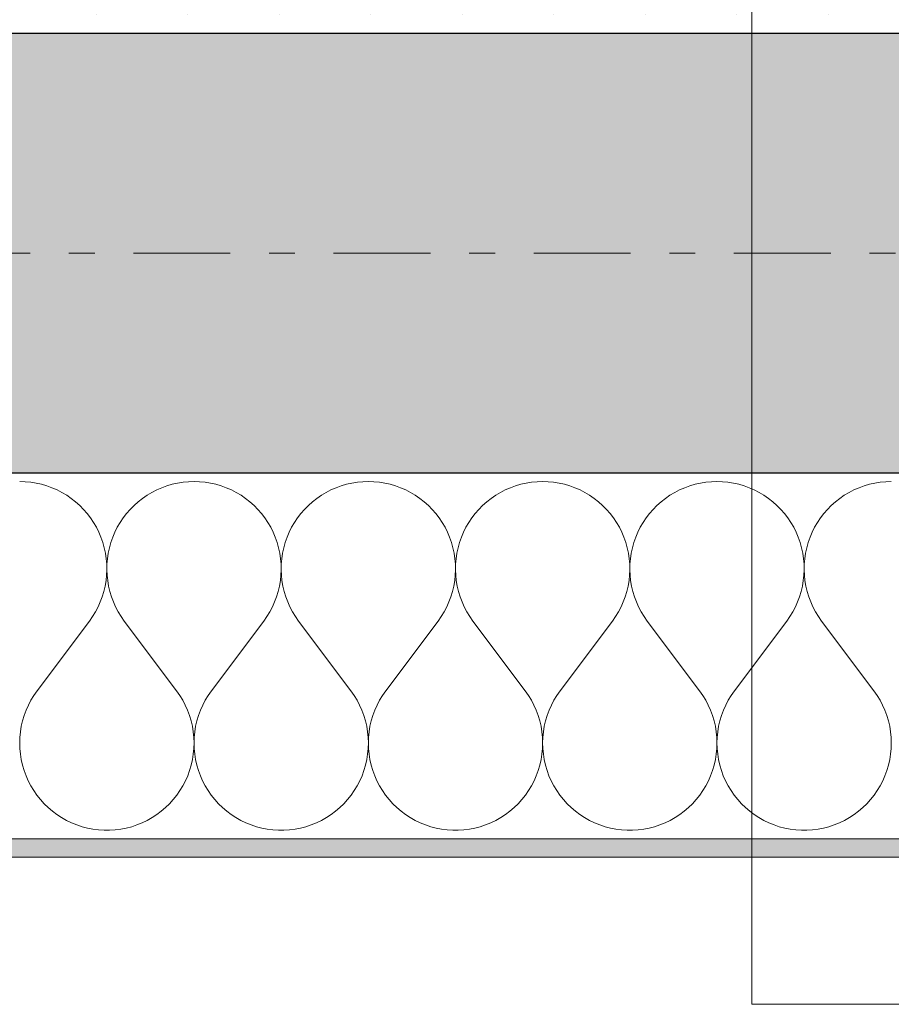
# Model space of a CAD drawing. Extents: x 100 to 2982, y 37 to 2050.
# Tile 68 of 130: x 1817 to 1865, y 566 to 620. Entities that reach past the tile are written whole.
import ezdxf
from ezdxf.xclip import XClip

# ---------------------------------------------------------------- set-up
doc = ezdxf.new("R2010")
doc.units = 0
doc.header["$MEASUREMENT"] = 0
doc.header["$XCLIPFRAME"] = 0
doc.linetypes.add('Przerywana podwójnie', pattern=[54.680554, 26.458333, -10.583333, 7.055556, -10.583333])
for name, color, linetype in [('410-K Osie', 7, 'Continuous'), ('420-K Ściany', 7, 'Continuous'), ('820-G Rysunki Obrazki', 7, 'Continuous')]:
    doc.layers.add(name, color=color, linetype=linetype)
doc.linetypes.add('Fala', pattern='A,0,[1,103_K_01 RZUT PARTERU1.Shx,S=0.223986,R=0,X=0,Y=0],-28.222222,0', length=28.222222)
pattern_1 = [(0, (-18316.349, -206.5255), (0, 8.660254), [0, -5]), (0, (-18313.849, -202.195), (0, 8.660254), [0, -5])]

# ---------------------------------------------------------------- blocks, each defined once
blk = doc.blocks.new('*X8')
at = {"layer": '420-K Ściany', "color": 174, "linetype": 'Continuous', "lineweight": 5, "ltscale": 0.2}
for p, q in [((1817.286, 595.023), (1816.984, 595.033)), ((1817.585, 594.995), (1817.286, 595.023)), ((1817.883, 594.947), (1817.585, 594.995)), ((1818.177, 594.881), (1817.883, 594.947)), ((1818.466, 594.796), (1818.177, 594.881)), ((1825.316, 594.881), (1825.027, 594.796)), ((1825.61, 594.947), (1825.316, 594.881)), ((1825.907, 594.995), (1825.61, 594.947)), ((1826.207, 595.023), (1825.907, 594.995)), ((1826.508, 595.033), (1826.207, 595.023)), ((1826.809, 595.023), (1826.508, 595.033)), ((1827.109, 594.995), (1826.809, 595.023)), ((1827.407, 594.947), (1827.109, 594.995)), ((1827.701, 594.881), (1827.407, 594.947)), ((1827.99, 594.796), (1827.701, 594.881)), ((1834.84, 594.881), (1834.551, 594.796)), ((1835.134, 594.947), (1834.84, 594.881)), ((1835.431, 594.995), (1835.134, 594.947)), ((1835.731, 595.023), (1835.431, 594.995)), ((1836.032, 595.033), (1835.731, 595.023)), ((1836.333, 595.023), (1836.032, 595.033)), ((1836.633, 594.995), (1836.333, 595.023)), ((1836.93, 594.947), (1836.633, 594.995)), ((1837.224, 594.881), (1836.93, 594.947)), ((1837.513, 594.796), (1837.224, 594.881)), ((1844.364, 594.881), (1844.075, 594.796)), ((1844.658, 594.947), (1844.364, 594.881)), ((1844.955, 594.995), (1844.658, 594.947)), ((1845.255, 595.023), (1844.955, 594.995)), ((1845.556, 595.033), (1845.255, 595.023)), ((1845.857, 595.023), (1845.556, 595.033)), ((1846.157, 594.995), (1845.857, 595.023)), ((1846.454, 594.947), (1846.157, 594.995)), ((1846.748, 594.881), (1846.454, 594.947)), ((1847.037, 594.796), (1846.748, 594.881)), ((1853.887, 594.881), (1853.598, 594.796)), ((1854.181, 594.947), (1853.887, 594.881)), ((1854.479, 594.995), (1854.181, 594.947)), ((1854.779, 595.023), (1854.479, 594.995)), ((1855.08, 595.033), (1854.779, 595.023)), ((1855.381, 595.023), (1855.08, 595.033)), ((1855.681, 594.995), (1855.381, 595.023)), ((1855.978, 594.947), (1855.681, 594.995)), ((1856.272, 594.881), (1855.978, 594.947)), ((1856.561, 594.796), (1856.272, 594.881)), ((1863.411, 594.881), (1863.122, 594.796)), ((1863.705, 594.947), (1863.411, 594.881)), ((1864.003, 594.995), (1863.705, 594.947)), ((1864.302, 595.023), (1864.003, 594.995)), ((1864.604, 595.033), (1864.302, 595.023)), ((1818.749, 594.694), (1818.466, 594.796)), ((1819.025, 594.573), (1818.749, 594.694)), ((1819.293, 594.436), (1819.025, 594.573)), ((1819.552, 594.281), (1819.293, 594.436)), ((1819.8, 594.111), (1819.552, 594.281)), ((1823.941, 594.281), (1823.693, 594.111)), ((1824.2, 594.436), (1823.941, 594.281)), ((1824.468, 594.573), (1824.2, 594.436)), ((1824.744, 594.694), (1824.468, 594.573)), ((1825.027, 594.796), (1824.744, 594.694)), ((1828.273, 594.694), (1827.99, 594.796)), ((1828.549, 594.573), (1828.273, 594.694)), ((1828.817, 594.436), (1828.549, 594.573)), ((1829.076, 594.281), (1828.817, 594.436)), ((1829.324, 594.111), (1829.076, 594.281)), ((1833.465, 594.281), (1833.216, 594.111)), ((1833.724, 594.436), (1833.465, 594.281)), ((1833.991, 594.573), (1833.724, 594.436)), ((1834.268, 594.694), (1833.991, 594.573)), ((1834.551, 594.796), (1834.268, 594.694)), ((1837.797, 594.694), (1837.513, 594.796)), ((1838.073, 594.573), (1837.797, 594.694)), ((1838.341, 594.436), (1838.073, 594.573)), ((1838.599, 594.281), (1838.341, 594.436)), ((1838.848, 594.111), (1838.599, 594.281)), ((1842.989, 594.281), (1842.74, 594.111)), ((1843.247, 594.436), (1842.989, 594.281)), ((1843.515, 594.573), (1843.247, 594.436)), ((1843.791, 594.694), (1843.515, 594.573)), ((1844.075, 594.796), (1843.791, 594.694)), ((1847.32, 594.694), (1847.037, 594.796)), ((1847.596, 594.573), (1847.32, 594.694)), ((1847.864, 594.436), (1847.596, 594.573)), ((1848.123, 594.281), (1847.864, 594.436)), ((1848.372, 594.111), (1848.123, 594.281)), ((1852.512, 594.281), (1852.264, 594.111)), ((1852.771, 594.436), (1852.512, 594.281)), ((1853.039, 594.573), (1852.771, 594.436)), ((1853.315, 594.694), (1853.039, 594.573)), ((1853.598, 594.796), (1853.315, 594.694)), ((1856.844, 594.694), (1856.561, 594.796)), ((1857.12, 594.573), (1856.844, 594.694)), ((1857.388, 594.436), (1857.12, 594.573)), ((1857.647, 594.281), (1857.388, 594.436)), ((1857.895, 594.111), (1857.647, 594.281)), ((1862.036, 594.281), (1861.788, 594.111)), ((1862.295, 594.436), (1862.036, 594.281)), ((1862.563, 594.573), (1862.295, 594.436)), ((1862.839, 594.694), (1862.563, 594.573)), ((1863.122, 594.796), (1862.839, 594.694)), ((1820.037, 593.925), (1819.8, 594.111)), ((1820.262, 593.725), (1820.037, 593.925)), ((1820.474, 593.511), (1820.262, 593.725)), ((1823.231, 593.725), (1823.019, 593.511)), ((1823.455, 593.925), (1823.231, 593.725)), ((1823.693, 594.111), (1823.455, 593.925)), ((1829.561, 593.925), (1829.324, 594.111)), ((1829.786, 593.725), (1829.561, 593.925)), ((1829.998, 593.511), (1829.786, 593.725)), ((1832.754, 593.725), (1832.542, 593.511)), ((1832.979, 593.925), (1832.754, 593.725)), ((1833.216, 594.111), (1832.979, 593.925)), ((1839.085, 593.925), (1838.848, 594.111)), ((1839.31, 593.725), (1839.085, 593.925)), ((1839.522, 593.511), (1839.31, 593.725)), ((1842.278, 593.725), (1842.066, 593.511)), ((1842.503, 593.925), (1842.278, 593.725)), ((1842.74, 594.111), (1842.503, 593.925)), ((1848.609, 593.925), (1848.372, 594.111)), ((1848.834, 593.725), (1848.609, 593.925)), ((1849.046, 593.511), (1848.834, 593.725)), ((1851.802, 593.725), (1851.59, 593.511)), ((1852.027, 593.925), (1851.802, 593.725)), ((1852.264, 594.111), (1852.027, 593.925)), ((1858.133, 593.925), (1857.895, 594.111)), ((1858.357, 593.725), (1858.133, 593.925)), ((1858.569, 593.511), (1858.357, 593.725)), ((1861.326, 593.725), (1861.114, 593.511)), ((1861.551, 593.925), (1861.326, 593.725)), ((1861.788, 594.111), (1861.551, 593.925)), ((1820.672, 593.284), (1820.474, 593.511)), ((1820.855, 593.045), (1820.672, 593.284)), ((1822.821, 593.284), (1822.638, 593.045)), ((1823.019, 593.511), (1822.821, 593.284)), ((1830.196, 593.284), (1829.998, 593.511)), ((1830.379, 593.045), (1830.196, 593.284)), ((1832.345, 593.284), (1832.162, 593.045)), ((1832.542, 593.511), (1832.345, 593.284)), ((1839.72, 593.284), (1839.522, 593.511)), ((1839.903, 593.045), (1839.72, 593.284)), ((1841.868, 593.284), (1841.685, 593.045)), ((1842.066, 593.511), (1841.868, 593.284)), ((1849.243, 593.284), (1849.046, 593.511)), ((1849.426, 593.045), (1849.243, 593.284)), ((1851.392, 593.284), (1851.209, 593.045)), ((1851.59, 593.511), (1851.392, 593.284)), ((1858.767, 593.284), (1858.569, 593.511)), ((1858.95, 593.045), (1858.767, 593.284)), ((1860.916, 593.284), (1860.733, 593.045)), ((1861.114, 593.511), (1860.916, 593.284)), ((1821.023, 592.794), (1820.855, 593.045)), ((1821.174, 592.534), (1821.023, 592.794)), ((1822.47, 592.794), (1822.319, 592.534)), ((1822.638, 593.045), (1822.47, 592.794)), ((1830.547, 592.794), (1830.379, 593.045)), ((1830.698, 592.534), (1830.547, 592.794)), ((1831.994, 592.794), (1831.842, 592.534)), ((1832.162, 593.045), (1831.994, 592.794)), ((1840.07, 592.794), (1839.903, 593.045)), ((1840.222, 592.534), (1840.07, 592.794)), ((1841.518, 592.794), (1841.366, 592.534)), ((1841.685, 593.045), (1841.518, 592.794)), ((1849.594, 592.794), (1849.426, 593.045)), ((1849.746, 592.534), (1849.594, 592.794)), ((1851.041, 592.794), (1850.89, 592.534)), ((1851.209, 593.045), (1851.041, 592.794)), ((1859.118, 592.794), (1858.95, 593.045)), ((1859.269, 592.534), (1859.118, 592.794)), ((1860.565, 592.794), (1860.414, 592.534)), ((1860.733, 593.045), (1860.565, 592.794)), ((1821.309, 592.265), (1821.174, 592.534)), ((1821.426, 591.987), (1821.309, 592.265)), ((1822.184, 592.265), (1822.066, 591.987)), ((1822.319, 592.534), (1822.184, 592.265)), ((1830.833, 592.265), (1830.698, 592.534)), ((1830.95, 591.987), (1830.833, 592.265)), ((1831.708, 592.265), (1831.59, 591.987)), ((1831.842, 592.534), (1831.708, 592.265)), ((1840.356, 592.265), (1840.222, 592.534)), ((1840.474, 591.987), (1840.356, 592.265)), ((1841.232, 592.265), (1841.114, 591.987)), ((1841.366, 592.534), (1841.232, 592.265)), ((1849.88, 592.265), (1849.746, 592.534)), ((1849.998, 591.987), (1849.88, 592.265)), ((1850.755, 592.265), (1850.638, 591.987)), ((1850.89, 592.534), (1850.755, 592.265)), ((1859.404, 592.265), (1859.269, 592.534)), ((1859.522, 591.987), (1859.404, 592.265)), ((1860.279, 592.265), (1860.162, 591.987)), ((1860.414, 592.534), (1860.279, 592.265)), ((1821.526, 591.703), (1821.426, 591.987)), ((1821.607, 591.413), (1821.526, 591.703)), ((1821.967, 591.703), (1821.885, 591.413)), ((1822.066, 591.987), (1821.967, 591.703)), ((1831.05, 591.703), (1830.95, 591.987)), ((1831.131, 591.413), (1831.05, 591.703)), ((1831.491, 591.703), (1831.409, 591.413)), ((1831.59, 591.987), (1831.491, 591.703)), ((1840.574, 591.703), (1840.474, 591.987)), ((1840.655, 591.413), (1840.574, 591.703)), ((1841.014, 591.703), (1840.933, 591.413)), ((1841.114, 591.987), (1841.014, 591.703)), ((1850.097, 591.703), (1849.998, 591.987)), ((1850.179, 591.413), (1850.097, 591.703)), ((1850.538, 591.703), (1850.457, 591.413)), ((1850.638, 591.987), (1850.538, 591.703)), ((1859.621, 591.703), (1859.522, 591.987)), ((1859.703, 591.413), (1859.621, 591.703)), ((1860.062, 591.703), (1859.981, 591.413)), ((1860.162, 591.987), (1860.062, 591.703)), ((1821.67, 591.118), (1821.607, 591.413)), ((1821.715, 590.82), (1821.67, 591.118)), ((1821.822, 591.118), (1821.778, 590.82)), ((1821.885, 591.413), (1821.822, 591.118)), ((1831.194, 591.118), (1831.131, 591.413)), ((1831.238, 590.82), (1831.194, 591.118)), ((1831.346, 591.118), (1831.302, 590.82)), ((1831.409, 591.413), (1831.346, 591.118)), ((1840.718, 591.118), (1840.655, 591.413)), ((1840.762, 590.82), (1840.718, 591.118)), ((1840.87, 591.118), (1840.826, 590.82)), ((1840.933, 591.413), (1840.87, 591.118)), ((1850.242, 591.118), (1850.179, 591.413)), ((1850.286, 590.82), (1850.242, 591.118)), ((1850.394, 591.118), (1850.35, 590.82)), ((1850.457, 591.413), (1850.394, 591.118)), ((1859.766, 591.118), (1859.703, 591.413)), ((1859.81, 590.82), (1859.766, 591.118)), ((1859.918, 591.118), (1859.873, 590.82)), ((1859.981, 591.413), (1859.918, 591.118)), ((1821.74, 590.52), (1821.715, 590.82)), ((1821.746, 590.219), (1821.74, 590.52)), ((1821.753, 590.52), (1821.747, 590.219)), ((1821.778, 590.82), (1821.753, 590.52)), ((1831.264, 590.52), (1831.238, 590.82)), ((1831.27, 590.219), (1831.264, 590.52)), ((1831.277, 590.52), (1831.27, 590.219)), ((1831.302, 590.82), (1831.277, 590.52)), ((1840.787, 590.52), (1840.762, 590.82)), ((1840.794, 590.219), (1840.787, 590.52)), ((1840.801, 590.52), (1840.794, 590.219)), ((1840.826, 590.82), (1840.801, 590.52)), ((1850.311, 590.52), (1850.286, 590.82)), ((1850.318, 590.219), (1850.311, 590.52)), ((1850.324, 590.52), (1850.318, 590.219)), ((1850.35, 590.82), (1850.324, 590.52)), ((1859.835, 590.52), (1859.81, 590.82)), ((1859.841, 590.219), (1859.835, 590.52)), ((1859.848, 590.52), (1859.842, 590.219)), ((1859.873, 590.82), (1859.848, 590.52)), ((1821.733, 589.918), (1821.746, 590.219)), ((1821.747, 590.219), (1821.759, 589.918)), ((1831.257, 589.918), (1831.27, 590.219)), ((1831.27, 590.219), (1831.283, 589.918)), ((1840.781, 589.918), (1840.794, 590.219)), ((1840.794, 590.219), (1840.807, 589.918)), ((1850.305, 589.918), (1850.318, 590.219)), ((1850.318, 590.219), (1850.331, 589.918)), ((1859.829, 589.918), (1859.841, 590.219)), ((1859.842, 590.219), (1859.855, 589.918)), ((1821.651, 589.322), (1821.702, 589.619)), ((1821.702, 589.619), (1821.733, 589.918)), ((1821.759, 589.918), (1821.791, 589.619)), ((1821.791, 589.619), (1821.842, 589.322)), ((1831.175, 589.322), (1831.225, 589.619)), ((1831.225, 589.619), (1831.257, 589.918)), ((1831.283, 589.918), (1831.315, 589.619)), ((1831.315, 589.619), (1831.366, 589.322)), ((1840.698, 589.322), (1840.749, 589.619)), ((1840.749, 589.619), (1840.781, 589.918)), ((1840.807, 589.918), (1840.839, 589.619)), ((1840.839, 589.619), (1840.89, 589.322)), ((1850.222, 589.322), (1850.273, 589.619)), ((1850.273, 589.619), (1850.305, 589.918)), ((1850.331, 589.918), (1850.363, 589.619)), ((1850.363, 589.619), (1850.413, 589.322)), ((1859.746, 589.322), (1859.797, 589.619)), ((1859.797, 589.619), (1859.829, 589.918)), ((1859.855, 589.918), (1859.886, 589.619)), ((1859.886, 589.619), (1859.937, 589.322)), ((1821.494, 588.74), (1821.582, 589.029)), ((1821.582, 589.029), (1821.651, 589.322)), ((1821.842, 589.322), (1821.911, 589.029)), ((1821.911, 589.029), (1821.999, 588.74)), ((1831.018, 588.74), (1831.105, 589.029)), ((1831.105, 589.029), (1831.175, 589.322)), ((1831.366, 589.322), (1831.435, 589.029)), ((1831.435, 589.029), (1831.523, 588.74)), ((1840.541, 588.74), (1840.629, 589.029)), ((1840.629, 589.029), (1840.698, 589.322)), ((1840.89, 589.322), (1840.959, 589.029)), ((1840.959, 589.029), (1841.047, 588.74)), ((1850.065, 588.74), (1850.153, 589.029)), ((1850.153, 589.029), (1850.222, 589.322)), ((1850.413, 589.322), (1850.483, 589.029)), ((1850.483, 589.029), (1850.57, 588.74)), ((1859.589, 588.74), (1859.677, 589.029)), ((1859.677, 589.029), (1859.746, 589.322)), ((1859.937, 589.322), (1860.006, 589.029)), ((1860.006, 589.029), (1860.094, 588.74)), ((1821.265, 588.184), (1821.388, 588.458)), ((1821.388, 588.458), (1821.494, 588.74)), ((1821.999, 588.74), (1822.105, 588.458)), ((1822.105, 588.458), (1822.228, 588.184)), ((1830.788, 588.184), (1830.912, 588.458)), ((1830.912, 588.458), (1831.018, 588.74)), ((1831.523, 588.74), (1831.629, 588.458)), ((1831.629, 588.458), (1831.752, 588.184)), ((1840.312, 588.184), (1840.436, 588.458)), ((1840.436, 588.458), (1840.541, 588.74)), ((1841.047, 588.74), (1841.152, 588.458)), ((1841.152, 588.458), (1841.276, 588.184)), ((1849.836, 588.184), (1849.959, 588.458)), ((1849.959, 588.458), (1850.065, 588.74)), ((1850.57, 588.74), (1850.676, 588.458)), ((1850.676, 588.458), (1850.8, 588.184)), ((1859.36, 588.184), (1859.483, 588.458)), ((1859.483, 588.458), (1859.589, 588.74)), ((1860.094, 588.74), (1860.2, 588.458)), ((1860.2, 588.458), (1860.323, 588.184)), ((1820.967, 587.66), (1821.124, 587.917)), ((1821.124, 587.917), (1821.265, 588.184)), ((1822.228, 588.184), (1822.369, 587.917)), ((1822.369, 587.917), (1822.526, 587.66)), ((1830.491, 587.66), (1830.648, 587.917)), ((1830.648, 587.917), (1830.788, 588.184)), ((1831.752, 588.184), (1831.892, 587.917)), ((1831.892, 587.917), (1832.05, 587.66)), ((1840.015, 587.66), (1840.172, 587.917)), ((1840.172, 587.917), (1840.312, 588.184)), ((1841.276, 588.184), (1841.416, 587.917)), ((1841.416, 587.917), (1841.573, 587.66)), ((1849.538, 587.66), (1849.696, 587.917)), ((1849.696, 587.917), (1849.836, 588.184)), ((1850.8, 588.184), (1850.94, 587.917)), ((1850.94, 587.917), (1851.097, 587.66)), ((1859.062, 587.66), (1859.219, 587.917)), ((1859.219, 587.917), (1859.36, 588.184)), ((1860.323, 588.184), (1860.464, 587.917)), ((1860.464, 587.917), (1860.621, 587.66)), ((1817.937, 583.604), (1820.794, 587.414)), ((1820.794, 587.414), (1820.967, 587.66)), ((1822.526, 587.66), (1822.699, 587.414)), ((1825.556, 583.604), (1822.699, 587.414)), ((1827.461, 583.604), (1830.318, 587.414)), ((1830.318, 587.414), (1830.491, 587.66)), ((1832.05, 587.66), (1832.223, 587.414)), ((1835.08, 583.604), (1832.223, 587.414)), ((1836.984, 583.604), (1839.842, 587.414)), ((1839.842, 587.414), (1840.015, 587.66)), ((1841.573, 587.66), (1841.746, 587.414)), ((1844.604, 583.604), (1841.746, 587.414)), ((1846.508, 583.604), (1849.365, 587.414)), ((1849.365, 587.414), (1849.538, 587.66)), ((1851.097, 587.66), (1851.27, 587.414)), ((1854.127, 583.604), (1851.27, 587.414)), ((1856.032, 583.604), (1858.889, 587.414)), ((1858.889, 587.414), (1859.062, 587.66)), ((1860.621, 587.66), (1860.794, 587.414)), ((1863.651, 583.604), (1860.794, 587.414)), ((1817.937, 583.604), (1817.761, 583.354)), ((1825.731, 583.354), (1825.556, 583.604)), ((1827.461, 583.604), (1827.285, 583.354)), ((1835.255, 583.354), (1835.08, 583.604)), ((1836.984, 583.604), (1836.809, 583.354)), ((1844.779, 583.354), (1844.604, 583.604)), ((1846.508, 583.604), (1846.333, 583.354)), ((1854.303, 583.354), (1854.127, 583.604)), ((1856.032, 583.604), (1855.857, 583.354)), ((1863.827, 583.354), (1863.651, 583.604)), ((1817.602, 583.093), (1817.461, 582.822)), ((1817.761, 583.354), (1817.602, 583.093)), ((1825.89, 583.093), (1825.731, 583.354)), ((1826.032, 582.822), (1825.89, 583.093)), ((1827.126, 583.093), (1826.984, 582.822)), ((1827.285, 583.354), (1827.126, 583.093)), ((1835.414, 583.093), (1835.255, 583.354)), ((1835.556, 582.822), (1835.414, 583.093)), ((1836.65, 583.093), (1836.508, 582.822)), ((1836.809, 583.354), (1836.65, 583.093)), ((1844.938, 583.093), (1844.779, 583.354)), ((1845.08, 582.822), (1844.938, 583.093)), ((1846.174, 583.093), (1846.032, 582.822)), ((1846.333, 583.354), (1846.174, 583.093)), ((1854.462, 583.093), (1854.303, 583.354)), ((1854.604, 582.822), (1854.462, 583.093)), ((1855.698, 583.093), (1855.556, 582.822)), ((1855.857, 583.354), (1855.698, 583.093)), ((1863.986, 583.093), (1863.827, 583.354)), ((1864.127, 582.822), (1863.986, 583.093)), ((1817.336, 582.543), (1817.23, 582.257)), ((1817.461, 582.822), (1817.336, 582.543)), ((1826.157, 582.543), (1826.032, 582.822)), ((1826.263, 582.257), (1826.157, 582.543)), ((1826.86, 582.543), (1826.754, 582.257)), ((1826.984, 582.822), (1826.86, 582.543)), ((1835.68, 582.543), (1835.556, 582.822)), ((1835.786, 582.257), (1835.68, 582.543)), ((1836.384, 582.543), (1836.278, 582.257)), ((1836.508, 582.822), (1836.384, 582.543)), ((1845.204, 582.543), (1845.08, 582.822)), ((1845.31, 582.257), (1845.204, 582.543)), ((1845.908, 582.543), (1845.802, 582.257)), ((1846.032, 582.822), (1845.908, 582.543)), ((1854.728, 582.543), (1854.604, 582.822)), ((1854.834, 582.257), (1854.728, 582.543)), ((1855.431, 582.543), (1855.325, 582.257)), ((1855.556, 582.822), (1855.431, 582.543)), ((1864.252, 582.543), (1864.127, 582.822)), ((1864.358, 582.257), (1864.252, 582.543)), ((1817.143, 581.964), (1817.074, 581.666)), ((1817.23, 582.257), (1817.143, 581.964)), ((1826.35, 581.964), (1826.263, 582.257)), ((1826.419, 581.666), (1826.35, 581.964)), ((1826.666, 581.964), (1826.598, 581.666)), ((1826.754, 582.257), (1826.666, 581.964)), ((1835.874, 581.964), (1835.786, 582.257)), ((1835.943, 581.666), (1835.874, 581.964)), ((1836.19, 581.964), (1836.122, 581.666)), ((1836.278, 582.257), (1836.19, 581.964)), ((1845.398, 581.964), (1845.31, 582.257)), ((1845.466, 581.666), (1845.398, 581.964)), ((1845.714, 581.964), (1845.645, 581.666)), ((1845.802, 582.257), (1845.714, 581.964)), ((1854.922, 581.964), (1854.834, 582.257)), ((1854.99, 581.666), (1854.922, 581.964)), ((1855.238, 581.964), (1855.169, 581.666)), ((1855.325, 582.257), (1855.238, 581.964)), ((1864.445, 581.964), (1864.358, 582.257)), ((1864.514, 581.666), (1864.445, 581.964)), ((1817.025, 581.364), (1816.995, 581.06)), ((1817.074, 581.666), (1817.025, 581.364)), ((1826.468, 581.364), (1826.419, 581.666)), ((1826.498, 581.06), (1826.468, 581.364)), ((1826.548, 581.364), (1826.519, 581.06)), ((1826.598, 581.666), (1826.548, 581.364)), ((1835.992, 581.364), (1835.943, 581.666)), ((1836.022, 581.06), (1835.992, 581.364)), ((1836.072, 581.364), (1836.042, 581.06)), ((1836.122, 581.666), (1836.072, 581.364)), ((1845.516, 581.364), (1845.466, 581.666)), ((1845.546, 581.06), (1845.516, 581.364)), ((1845.596, 581.364), (1845.566, 581.06)), ((1845.645, 581.666), (1845.596, 581.364)), ((1855.04, 581.364), (1854.99, 581.666)), ((1855.069, 581.06), (1855.04, 581.364)), ((1855.12, 581.364), (1855.09, 581.06)), ((1855.169, 581.666), (1855.12, 581.364)), ((1864.563, 581.364), (1864.514, 581.666)), ((1864.593, 581.06), (1864.563, 581.364)), ((1816.995, 581.06), (1816.984, 580.755)), ((1826.508, 580.755), (1826.498, 581.06)), ((1826.519, 581.06), (1826.508, 580.755)), ((1836.032, 580.755), (1836.022, 581.06)), ((1836.042, 581.06), (1836.032, 580.755)), ((1845.556, 580.755), (1845.546, 581.06)), ((1845.566, 581.06), (1845.556, 580.755)), ((1855.08, 580.755), (1855.069, 581.06)), ((1855.09, 581.06), (1855.08, 580.755)), ((1864.604, 580.755), (1864.593, 581.06)), ((1816.984, 580.755), (1816.994, 580.449)), ((1816.994, 580.449), (1817.023, 580.145)), ((1826.47, 580.145), (1826.499, 580.449)), ((1826.499, 580.449), (1826.508, 580.755)), ((1826.508, 580.755), (1826.518, 580.449)), ((1826.518, 580.449), (1826.546, 580.145)), ((1835.994, 580.145), (1836.023, 580.449)), ((1836.023, 580.449), (1836.032, 580.755)), ((1836.032, 580.755), (1836.041, 580.449)), ((1836.041, 580.449), (1836.07, 580.145)), ((1845.518, 580.145), (1845.547, 580.449)), ((1845.547, 580.449), (1845.556, 580.755)), ((1845.556, 580.755), (1845.565, 580.449)), ((1845.565, 580.449), (1845.594, 580.145)), ((1855.042, 580.145), (1855.07, 580.449)), ((1855.07, 580.449), (1855.08, 580.755)), ((1855.08, 580.755), (1855.089, 580.449)), ((1855.089, 580.449), (1855.118, 580.145)), ((1864.565, 580.145), (1864.594, 580.449)), ((1864.594, 580.449), (1864.604, 580.755)), ((1817.023, 580.145), (1817.071, 579.844)), ((1817.071, 579.844), (1817.139, 579.546)), ((1826.354, 579.546), (1826.422, 579.844)), ((1826.422, 579.844), (1826.47, 580.145)), ((1826.546, 580.145), (1826.595, 579.844)), ((1826.595, 579.844), (1826.662, 579.546)), ((1835.878, 579.546), (1835.946, 579.844)), ((1835.946, 579.844), (1835.994, 580.145)), ((1836.07, 580.145), (1836.119, 579.844)), ((1836.119, 579.844), (1836.186, 579.546)), ((1845.402, 579.546), (1845.469, 579.844)), ((1845.469, 579.844), (1845.518, 580.145)), ((1845.594, 580.145), (1845.642, 579.844)), ((1845.642, 579.844), (1845.71, 579.546)), ((1854.926, 579.546), (1854.993, 579.844)), ((1854.993, 579.844), (1855.042, 580.145)), ((1855.118, 580.145), (1855.166, 579.844)), ((1855.166, 579.844), (1855.234, 579.546)), ((1864.449, 579.546), (1864.517, 579.844)), ((1864.517, 579.844), (1864.565, 580.145)), ((1817.139, 579.546), (1817.225, 579.252)), ((1817.225, 579.252), (1817.33, 578.966)), ((1826.163, 578.966), (1826.268, 579.252)), ((1826.268, 579.252), (1826.354, 579.546)), ((1826.662, 579.546), (1826.749, 579.252)), ((1826.749, 579.252), (1826.854, 578.966)), ((1835.686, 578.966), (1835.791, 579.252)), ((1835.791, 579.252), (1835.878, 579.546)), ((1836.186, 579.546), (1836.273, 579.252)), ((1836.273, 579.252), (1836.378, 578.966)), ((1845.21, 578.966), (1845.315, 579.252)), ((1845.315, 579.252), (1845.402, 579.546)), ((1845.71, 579.546), (1845.796, 579.252)), ((1845.796, 579.252), (1845.902, 578.966)), ((1854.734, 578.966), (1854.839, 579.252)), ((1854.839, 579.252), (1854.926, 579.546)), ((1855.234, 579.546), (1855.32, 579.252)), ((1855.32, 579.252), (1855.425, 578.966)), ((1864.258, 578.966), (1864.363, 579.252)), ((1864.363, 579.252), (1864.449, 579.546)), ((1817.33, 578.966), (1817.454, 578.686)), ((1817.454, 578.686), (1817.595, 578.415)), ((1825.898, 578.415), (1826.039, 578.686)), ((1826.039, 578.686), (1826.163, 578.966)), ((1826.854, 578.966), (1826.977, 578.686)), ((1826.977, 578.686), (1827.118, 578.415)), ((1835.422, 578.415), (1835.563, 578.686)), ((1835.563, 578.686), (1835.686, 578.966)), ((1836.378, 578.966), (1836.501, 578.686)), ((1836.501, 578.686), (1836.642, 578.415)), ((1844.946, 578.415), (1845.087, 578.686)), ((1845.087, 578.686), (1845.21, 578.966)), ((1845.902, 578.966), (1846.025, 578.686)), ((1846.025, 578.686), (1846.166, 578.415)), ((1854.47, 578.415), (1854.611, 578.686)), ((1854.611, 578.686), (1854.734, 578.966)), ((1855.425, 578.966), (1855.549, 578.686)), ((1855.549, 578.686), (1855.69, 578.415)), ((1863.993, 578.415), (1864.134, 578.686)), ((1864.134, 578.686), (1864.258, 578.966)), ((1817.595, 578.415), (1817.753, 578.153)), ((1817.753, 578.153), (1817.927, 577.903)), ((1825.565, 577.903), (1825.74, 578.153)), ((1825.74, 578.153), (1825.898, 578.415)), ((1827.118, 578.415), (1827.277, 578.153)), ((1827.277, 578.153), (1827.451, 577.903)), ((1835.089, 577.903), (1835.264, 578.153)), ((1835.264, 578.153), (1835.422, 578.415)), ((1836.642, 578.415), (1836.8, 578.153)), ((1836.8, 578.153), (1836.975, 577.903)), ((1844.613, 577.903), (1844.788, 578.153)), ((1844.788, 578.153), (1844.946, 578.415)), ((1846.166, 578.415), (1846.324, 578.153)), ((1846.324, 578.153), (1846.499, 577.903)), ((1854.137, 577.903), (1854.311, 578.153)), ((1854.311, 578.153), (1854.47, 578.415)), ((1855.69, 578.415), (1855.848, 578.153)), ((1855.848, 578.153), (1856.023, 577.903)), ((1863.661, 577.903), (1863.835, 578.153)), ((1863.835, 578.153), (1863.993, 578.415)), ((1817.927, 577.903), (1818.118, 577.664)), ((1818.118, 577.664), (1818.323, 577.437)), ((1825.17, 577.437), (1825.375, 577.664)), ((1825.375, 577.664), (1825.565, 577.903)), ((1827.451, 577.903), (1827.641, 577.664)), ((1827.641, 577.664), (1827.847, 577.437)), ((1834.694, 577.437), (1834.899, 577.664)), ((1834.899, 577.664), (1835.089, 577.903)), ((1836.975, 577.903), (1837.165, 577.664)), ((1837.165, 577.664), (1837.37, 577.437)), ((1844.218, 577.437), (1844.423, 577.664)), ((1844.423, 577.664), (1844.613, 577.903)), ((1846.499, 577.903), (1846.689, 577.664)), ((1846.689, 577.664), (1846.894, 577.437)), ((1853.741, 577.437), (1853.947, 577.664)), ((1853.947, 577.664), (1854.137, 577.903)), ((1856.023, 577.903), (1856.213, 577.664)), ((1856.213, 577.664), (1856.418, 577.437)), ((1863.265, 577.437), (1863.47, 577.664)), ((1863.47, 577.664), (1863.661, 577.903)), ((1818.323, 577.437), (1818.542, 577.224)), ((1818.542, 577.224), (1818.775, 577.026)), ((1824.718, 577.026), (1824.951, 577.224)), ((1824.951, 577.224), (1825.17, 577.437)), ((1827.847, 577.437), (1828.066, 577.224)), ((1828.066, 577.224), (1828.299, 577.026)), ((1834.242, 577.026), (1834.474, 577.224)), ((1834.474, 577.224), (1834.694, 577.437)), ((1837.37, 577.437), (1837.59, 577.224)), ((1837.59, 577.224), (1837.822, 577.026)), ((1843.766, 577.026), (1843.998, 577.224)), ((1843.998, 577.224), (1844.218, 577.437)), ((1846.894, 577.437), (1847.114, 577.224)), ((1847.114, 577.224), (1847.346, 577.026)), ((1853.289, 577.026), (1853.522, 577.224)), ((1853.522, 577.224), (1853.741, 577.437)), ((1856.418, 577.437), (1856.637, 577.224)), ((1856.637, 577.224), (1856.87, 577.026)), ((1862.813, 577.026), (1863.046, 577.224)), ((1863.046, 577.224), (1863.265, 577.437)), ((1818.775, 577.026), (1819.019, 576.843)), ((1819.019, 576.843), (1819.275, 576.676)), ((1819.275, 576.676), (1819.542, 576.526)), ((1819.542, 576.526), (1819.817, 576.393)), ((1823.676, 576.393), (1823.951, 576.526)), ((1823.951, 576.526), (1824.217, 576.676)), ((1824.217, 576.676), (1824.473, 576.843)), ((1824.473, 576.843), (1824.718, 577.026)), ((1828.299, 577.026), (1828.543, 576.843)), ((1828.543, 576.843), (1828.799, 576.676)), ((1828.799, 576.676), (1829.065, 576.526)), ((1829.065, 576.526), (1829.341, 576.393)), ((1833.2, 576.393), (1833.475, 576.526)), ((1833.475, 576.526), (1833.741, 576.676)), ((1833.741, 576.676), (1833.997, 576.843)), ((1833.997, 576.843), (1834.242, 577.026)), ((1837.822, 577.026), (1838.067, 576.843)), ((1838.067, 576.843), (1838.323, 576.676)), ((1838.323, 576.676), (1838.589, 576.526)), ((1838.589, 576.526), (1838.865, 576.393)), ((1842.723, 576.393), (1842.999, 576.526)), ((1842.999, 576.526), (1843.265, 576.676)), ((1843.265, 576.676), (1843.521, 576.843)), ((1843.521, 576.843), (1843.766, 577.026)), ((1847.346, 577.026), (1847.591, 576.843)), ((1847.591, 576.843), (1847.847, 576.676)), ((1847.847, 576.676), (1848.113, 576.526)), ((1848.113, 576.526), (1848.388, 576.393)), ((1852.247, 576.393), (1852.523, 576.526)), ((1852.523, 576.526), (1852.789, 576.676)), ((1852.789, 576.676), (1853.045, 576.843)), ((1853.045, 576.843), (1853.289, 577.026)), ((1856.87, 577.026), (1857.115, 576.843)), ((1857.115, 576.843), (1857.371, 576.676)), ((1857.371, 576.676), (1857.637, 576.526)), ((1857.637, 576.526), (1857.912, 576.393)), ((1861.771, 576.393), (1862.046, 576.526)), ((1862.046, 576.526), (1862.313, 576.676)), ((1862.313, 576.676), (1862.569, 576.843)), ((1862.569, 576.843), (1862.813, 577.026)), ((1819.817, 576.393), (1820.1, 576.279)), ((1820.1, 576.279), (1820.39, 576.182)), ((1820.39, 576.182), (1820.686, 576.105)), ((1820.686, 576.105), (1820.986, 576.046)), ((1820.986, 576.046), (1821.289, 576.007)), ((1821.289, 576.007), (1821.594, 575.988)), ((1821.594, 575.988), (1821.899, 575.988)), ((1821.899, 575.988), (1822.204, 576.007)), ((1822.204, 576.007), (1822.507, 576.046)), ((1822.507, 576.046), (1822.807, 576.105)), ((1822.807, 576.105), (1823.103, 576.182)), ((1823.103, 576.182), (1823.393, 576.279)), ((1823.393, 576.279), (1823.676, 576.393)), ((1829.341, 576.393), (1829.624, 576.279)), ((1829.624, 576.279), (1829.914, 576.182)), ((1829.914, 576.182), (1830.209, 576.105)), ((1830.209, 576.105), (1830.509, 576.046)), ((1830.509, 576.046), (1830.812, 576.007)), ((1830.812, 576.007), (1831.117, 575.988)), ((1831.117, 575.988), (1831.423, 575.988)), ((1831.423, 575.988), (1831.728, 576.007)), ((1831.728, 576.007), (1832.031, 576.046)), ((1832.031, 576.046), (1832.331, 576.105)), ((1832.331, 576.105), (1832.626, 576.182)), ((1832.626, 576.182), (1832.916, 576.279)), ((1832.916, 576.279), (1833.2, 576.393)), ((1838.865, 576.393), (1839.148, 576.279)), ((1839.148, 576.279), (1839.438, 576.182)), ((1839.438, 576.182), (1839.733, 576.105)), ((1839.733, 576.105), (1840.033, 576.046)), ((1840.033, 576.046), (1840.336, 576.007)), ((1840.336, 576.007), (1840.641, 575.988)), ((1840.641, 575.988), (1840.947, 575.988)), ((1840.947, 575.988), (1841.252, 576.007)), ((1841.252, 576.007), (1841.555, 576.046)), ((1841.555, 576.046), (1841.855, 576.105)), ((1841.855, 576.105), (1842.15, 576.182)), ((1842.15, 576.182), (1842.44, 576.279)), ((1842.44, 576.279), (1842.723, 576.393)), ((1848.388, 576.393), (1848.672, 576.279)), ((1848.672, 576.279), (1848.962, 576.182)), ((1848.962, 576.182), (1849.257, 576.105)), ((1849.257, 576.105), (1849.557, 576.046)), ((1849.557, 576.046), (1849.86, 576.007)), ((1849.86, 576.007), (1850.165, 575.988)), ((1850.165, 575.988), (1850.471, 575.988)), ((1850.471, 575.988), (1850.776, 576.007)), ((1850.776, 576.007), (1851.079, 576.046)), ((1851.079, 576.046), (1851.379, 576.105)), ((1851.379, 576.105), (1851.674, 576.182)), ((1851.674, 576.182), (1851.964, 576.279)), ((1851.964, 576.279), (1852.247, 576.393)), ((1857.912, 576.393), (1858.195, 576.279)), ((1858.195, 576.279), (1858.485, 576.182)), ((1858.485, 576.182), (1858.781, 576.105)), ((1858.781, 576.105), (1859.081, 576.046)), ((1859.081, 576.046), (1859.384, 576.007)), ((1859.384, 576.007), (1859.689, 575.988)), ((1859.689, 575.988), (1859.994, 575.988)), ((1859.994, 575.988), (1860.299, 576.007)), ((1860.299, 576.007), (1860.602, 576.046)), ((1860.602, 576.046), (1860.902, 576.105)), ((1860.902, 576.105), (1861.198, 576.182)), ((1861.198, 576.182), (1861.488, 576.279)), ((1861.488, 576.279), (1861.771, 576.393))]:
    blk.add_line(p, q, dxfattribs=at)
blk = doc.blocks.new('Rysunek_1_1', base_point=(-18316.349, -206.526))
at = {"layer": '420-K Ściany', "linetype": 'Continuous', "lineweight": 5}
h = blk.add_hatch(dxfattribs=at)
h.set_pattern_fill('Tynk_0001', color=180, style=0, pattern_type=2)
h.set_pattern_definition(pattern_1)
h.paths.add_polyline_path([(1867.622, 621.009), (1589.802, 621.009), (1589.802, 619.509), (1867.622, 619.509)])
at = {"layer": '420-K Ściany', "linetype": 'Continuous', "lineweight": 13}
blk.add_hatch(color=62, dxfattribs=at).paths.add_polyline_path([(1589.802, 619.509), (1589.802, 603.509), (1589.802, 595.509), (1869.122, 595.509), (1869.122, 619.509)])
at = {"layer": '420-K Ściany', "linetype": 'Continuous', "lineweight": 5}
h = blk.add_hatch(dxfattribs=at)
h.set_pattern_fill('Tynk_0001', color=176, style=0, pattern_type=2)
h.set_pattern_definition(pattern_1)
h.paths.add_polyline_path([(1583.802, 575.509), (1583.802, 574.509), (2179.802, 574.509), (2179.802, 575.509)])
at = {"color": 240, "linetype": 'Fala', "lineweight": 0, "ltscale": 0.2, "flags": 128}
blk.add_lwpolyline([(1856.982, 1038.709), (2192.76, 1038.709), (2192.76, 566.48), (1856.982, 566.48)], close=True, dxfattribs=at)
at = {"layer": '410-K Osie', "color": 4, "linetype": 'Przerywana podwójnie', "lineweight": 13, "ltscale": 0.2}
blk.add_line((587.417, 607.509), (2253.561, 607.509), dxfattribs=at)
blk.add_line((587.417, 607.509), (2253.561, 607.509), dxfattribs=at)
at = {"layer": '420-K Ściany', "color": 27, "linetype": 'Continuous', "lineweight": 25, "ltscale": 0.2}
for p, q in [((1869.122, 619.509), (1589.802, 619.509)), ((1589.802, 595.509), (1869.122, 595.509))]:
    blk.add_line(p, q, dxfattribs=at)
at = {"layer": '420-K Ściany', "color": 67, "linetype": 'Continuous', "lineweight": 13, "ltscale": 0.2}
blk.add_line((1583.802, 575.509), (2159.802, 575.509), dxfattribs=at)
at = {"layer": '420-K Ściany', "color": 47, "linetype": 'Continuous', "lineweight": 15, "ltscale": 0.2, "flags": 128}
blk.add_lwpolyline([(1583.802, 574.509), (2180.802, 574.509)], dxfattribs=at)
at = {"color": 65, "linetype": 'Continuous', "lineweight": 13, "ltscale": 0.2}
blk.add_blockref('*X8', (0, 0), dxfattribs=at)

msp = doc.modelspace()

# ---------------------------------------------------------------- block references
at = {"layer": '820-G Rysunki Obrazki', "color": 65, "linetype": 'Continuous', "lineweight": 13, "ltscale": 0.2}
ref = msp.add_blockref('Rysunek_1_1', (-18316.349, -206.526), dxfattribs=at)
XClip(ref).set_block_clipping_path([(244.527027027, 75.2081975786), (2570.9054054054, 2024.1891891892)])

doc.saveas('drawing.dxf')
